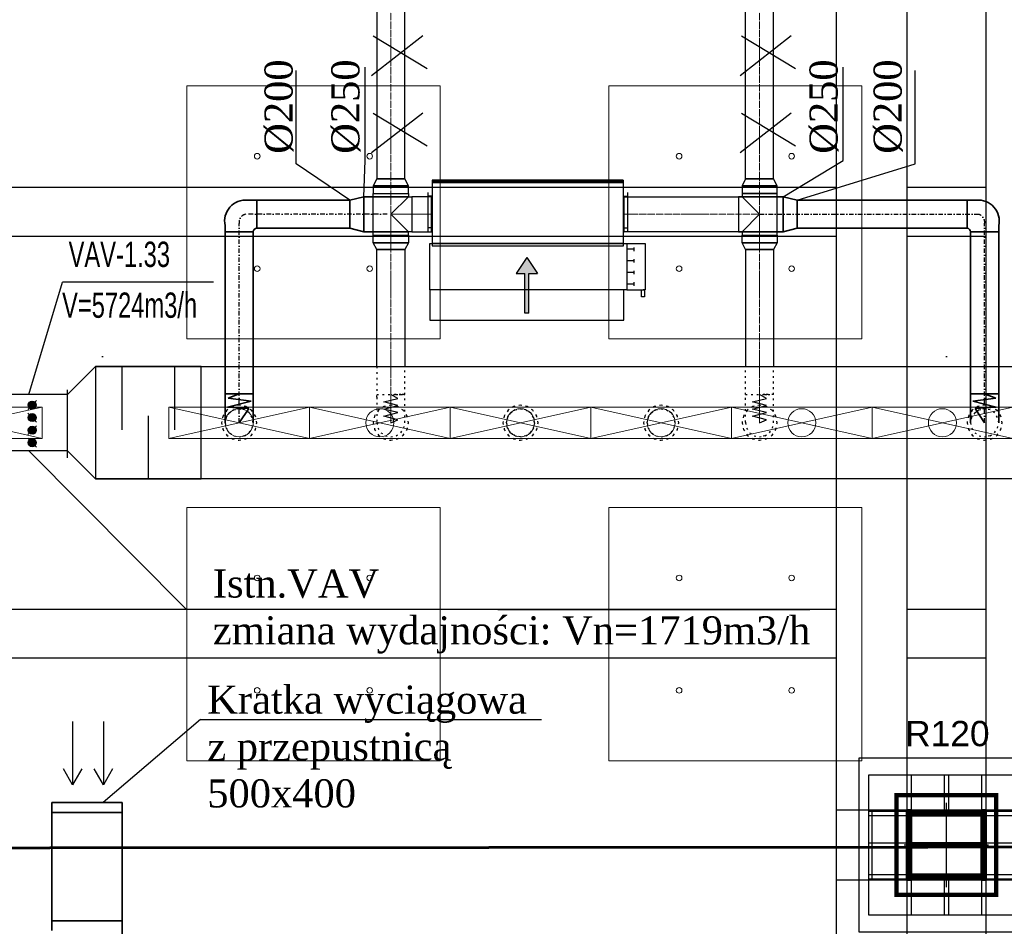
# Model space of a CAD drawing. Header units: centimetres. Extents: x -228435 to 46820, y -89367 to 152985.
# Tile 129 of 256: x -41129 to -34128, y 28422 to 34871. Entities that reach past the tile are written whole.
import ezdxf

# ---------------------------------------------------------------- set-up
doc = ezdxf.new("R2010")
doc.units = ezdxf.units.CM
doc.header["$LTSCALE"] = 50
for name, pattern in [('01-103-Went PP_poziom-0_5$0$DASHDOT', [25.4, 12.7, -6.35, 0, -6.35]), ('CADVENT_CENTERLINE', [9.9, 7.4, -1, 0.5, -1]), ('CADVENT_HIDDEN', [0.8, 0.25, -0.55]), ('Kondygnacja  -0_5$0$HIDDEN', [9.525, 6.35, -3.175]), ('Kondygnacja  -0_5$0$HIDDEN2', [4.7625, 3.175, -1.5875]), ('Osie rzutów$0$DASHDOT2', [12.7, 6.35, -3.175, 0, -3.175])]:
    doc.linetypes.add(name, pattern=pattern)
for name, color, linetype in [('01-103-Went PP_poziom-0_5$0$L_Nawiew', 250, 'Continuous'), ('bgde-nawiewEXP', 250, 'Continuous'), ('bgde-nawiewHIDDEN', 250, 'Continuous'), ('bgde-wywiewSOL', 5, 'Continuous'), ('bgde_redukcja', 250, 'Continuous'), ('bgde_tlumik', 250, 'Continuous'), ('bgde_VAV', 7, 'Continuous'), ('IS_zmiany 2024', 3, 'Continuous'), ('Kondygnacja  -0_5$0$ARCH_GK', 8, 'Continuous'), ('Kondygnacja  -0_5$0$ARCH_INFO_ODPORNOŚĆ OGNIOWA', 8, 'Continuous'), ('Kondygnacja  -0_5$0$ARCH_KONSTR_POWYŻEJ RZUTU', 8, 'Kondygnacja  -0_5$0$HIDDEN'), ('Kondygnacja  -0_5$0$ARCH_KONSTR_POWYŻEJ RZUTU_IST', 8, 'Kondygnacja  -0_5$0$HIDDEN2'), ('Kondygnacja  -0_5$0$ARCH_KONSTRUKCJA_NIEWIDOCZNA', 8, 'Continuous'), ('Kondygnacja  -0_5$0$ARCH_OKŁADZINA', 8, 'Continuous'), ('Kondygnacja  -0_5$0$ARCH_SŁUPY', 8, 'Continuous'), ('Osie rzutów$0$ARCH_INFO_OSIE_IST', 8, 'Osie rzutów$0$DASHDOT2'), ('Osie rzutów$0$ARCH_INFO_OSIE_OPISY_IST', 8, 'Continuous')]:
    doc.layers.add(name, color=color, linetype=linetype)
for name, color, linetype, lineweight in [('bgde-nawiewCEN', 7, 'Continuous', 13), ('bgde_nawiewnik', 11, 'Continuous', 5), ('SU Lampy kwadratowe  -05$0$ARCH_SUFITY_PODWIESZANE', 8, 'Continuous', 9)]:
    doc.layers.add(name, color=color, linetype=linetype, lineweight=lineweight)
doc.styles.add('Kondygnacja  -0_5$0$Arial', font='ARIAL.TTF')
pattern_1 = [(45, (-1133.3117, -3177.9858), (-0.6735192, 0.6735192), [])]

# ---------------------------------------------------------------- blocks, each defined once
blk = doc.blocks.new('Osie rzutów')
at = {"layer": 'Osie rzutów$0$ARCH_INFO_OSIE_IST', "ltscale": 10}
for p, q in [((8060, 12510), (8060, 4623.26)), ((8660, 12510), (8660, 4623.26)), ((8660, 7370), (8660, 7430)), ((4436.04, 7400), (15156.54, 7400)), ((8690, 7400), (8630, 7400))]:
    blk.add_line(p, q, dxfattribs=at)
blk = doc.blocks.new('SU Lampy kwadratowe  -05$0$moduł sufitu')
at = {"layer": 'SU Lampy kwadratowe  -05$0$ARCH_SUFITY_PODWIESZANE'}
for points in [[(60, -60), (240, -60), (240, -240), (60, -240)], [(360, -60), (540, -60), (540, -240), (360, -240)], [(60, -360), (240, -360), (240, -540), (60, -540)], [(360, -360), (540, -360), (540, -540), (360, -540)]]:
    blk.add_lwpolyline(points, close=True, dxfattribs=at)
for centre in [(110, -110), (190, -110), (410, -110), (490, -110), (110, -190), (190, -190), (410, -190), (490, -190), (110, -410), (190, -410), (410, -410), (490, -410), (110, -490), (190, -490), (410, -490), (490, -490)]:
    blk.add_circle(centre, 2, dxfattribs=at)
blk = doc.blocks.new('SU Lampy kwadratowe  -05')
at = {"layer": 'SU Lampy kwadratowe  -05$0$ARCH_SUFITY_PODWIESZANE'}
blk.add_blockref('SU Lampy kwadratowe  -05$0$moduł sufitu', (8060, 8000), dxfattribs=at)
blk = doc.blocks.new('Kondygnacja  -0_5$0$słup_kwadrat')
at = {"layer": 'Kondygnacja  -0_5$0$ARCH_SŁUPY', "lineweight": 40}
h = blk.add_hatch(dxfattribs=at)
h.set_pattern_fill('ANSI31', color=256, scale=0.3, style=0)
h.set_pattern_definition(pattern_1)
h.paths.add_polyline_path([(36, 34), (39, 34), (39, 84), (36, 84)])
h = blk.add_hatch(dxfattribs=at)
h.set_pattern_fill('ANSI31', color=256, scale=0.3, style=0)
h.set_pattern_definition(pattern_1)
h.paths.add_polyline_path([(89, 80), (89, 83), (39, 83), (39, 80)])
h = blk.add_hatch(dxfattribs=at)
h.set_pattern_fill('ANSI31', color=256, scale=0.3, style=0)
h.set_pattern_definition(pattern_1)
h.paths.add_polyline_path([(89, 34), (92, 34), (92, 84), (89, 84)])
h = blk.add_hatch(dxfattribs=at)
h.set_pattern_fill('ANSI31', color=256, scale=0.3, style=0)
h.set_pattern_definition(pattern_1)
h.paths.add_polyline_path([(89, 57.5), (89, 60.5), (39, 60.5), (39, 57.5)])
h = blk.add_hatch(dxfattribs=at)
h.set_pattern_fill('ANSI31', color=256, scale=0.3, style=0)
h.set_pattern_definition(pattern_1)
h.paths.add_polyline_path([(89, 35), (89, 38), (39, 38), (39, 35)])
at = {"layer": 'Kondygnacja  -0_5$0$ARCH_KONSTRUKCJA_NIEWIDOCZNA'}
blk.add_lwpolyline([(119, 109), (119, 9), (9, 9), (9, 109)], close=True, dxfattribs=at)
for points in [[(36, 109), (36, 84)], [(39, 109), (39, 84)], [(62.5, 109), (62.5, 83)], [(65.5, 109), (65.5, 83)], [(89, 109), (89, 84)], [(92, 109), (92, 84)], [(9, 83), (36, 83)], [(9, 80), (36, 80)], [(92, 83), (119, 83)], [(92, 80), (119, 80)], [(9, 60.5), (36, 60.5)], [(9, 57.5), (36, 57.5)], [(92, 60.5), (119, 60.5)], [(92, 57.5), (119, 57.5)], [(9, 38), (36, 38)], [(92, 38), (119, 38)], [(9, 35), (36, 35)], [(36, 34), (36, 9)], [(39, 34), (39, 9)], [(62.5, 35), (62.5, 9)], [(65.49, 35), (65.49, 9)], [(89, 34), (89, 9)], [(92, 35), (119, 35)], [(92, 34), (92, 9)]]:
    blk.add_lwpolyline(points, dxfattribs=at)
at = {"layer": 'Kondygnacja  -0_5$0$ARCH_OKŁADZINA'}
blk.add_lwpolyline([(2, 121), (126, 121), (126, -3), (2, -3)], close=True, dxfattribs=at)
at = {"layer": 'Kondygnacja  -0_5$0$ARCH_SŁUPY', "lineweight": 40}
for p, q in [((39, 60.5), (89, 60.5)), ((89, 57.5), (39, 57.5))]:
    blk.add_line(p, q, dxfattribs=at)
at = {"layer": 'Kondygnacja  -0_5$0$ARCH_SŁUPY', "lineweight": 50, "const_width": 3}
blk.add_lwpolyline([(28.5, 94.5), (99.5, 94.5), (99.5, 23.5), (28.5, 23.5)], close=True, dxfattribs=at)
at = {"layer": 'Kondygnacja  -0_5$0$ARCH_SŁUPY', "lineweight": 40}
for points in [[(36, 84), (39, 84), (39, 34), (36, 34)], [(89, 84), (92, 84), (92, 34), (89, 34)]]:
    blk.add_lwpolyline(points, close=True, dxfattribs=at)
for points in [[(89, 83), (39, 83)], [(39, 80), (89, 80)], [(89, 38), (39, 38)], [(39, 35), (89, 35)]]:
    blk.add_lwpolyline(points, dxfattribs=at)
blk = doc.blocks.new('Kondygnacja  -0_5$0$konstrukcja istniejąca -0.5')
at = {"layer": 'Kondygnacja  -0_5$0$ARCH_KONSTR_POWYŻEJ RZUTU_IST', "ltscale": 10}
for p, q in [((8632, 8575), (8632, 7425)), ((8632, 7375), (8632, 6225))]:
    blk.add_line(p, q, dxfattribs=at)
for points in [[(8582, 7425), (8582, 8575)], [(8688, 8575), (8688, 7425)], [(8738, 7375), (8582, 7375), (8582, 7425), (8738, 7425), (8738, 7375)], [(8582, 6225), (8582, 7375)], [(8688, 7375), (8688, 6225)]]:
    blk.add_lwpolyline(points, dxfattribs=at)
at = {"layer": 'Kondygnacja  -0_5$0$ARCH_KONSTR_POWYŻEJ RZUTU_IST', "ltscale": 10, "elevation": 0}
for points in [[(7538, 7867.89), (8582, 7867.89)], [(8632, 7867.89), (8688, 7867.89)], [(8582, 7832.89), (7538, 7832.89)], [(8688, 7832.89), (8632, 7832.89)], [(7538, 7567.89), (8582, 7567.89)], [(8632, 7567.89), (8688, 7567.89)], [(8582, 7532.89), (7538, 7532.89)], [(8688, 7532.89), (8632, 7532.89)], [(8607, 7425), (8607, 7375)]]:
    blk.add_lwpolyline(points, dxfattribs=at)
blk = doc.blocks.new('blok')
at = {"layer": 'bgde_VAV', "color": 3, "linetype": 'Continuous', "lineweight": -2}
for p, q in [((-54400.4, 33775), (-54434.2, 33775)), ((-53950.4, 33775), (-54400.4, 33775)), ((-53966.7, 33775), (-54000.4, 33775)), ((-54434.2, 33225), (-54400.4, 33225)), ((-54400.4, 33225), (-54000.4, 33225)), ((-54000.4, 33225), (-53966.7, 33225))]:
    blk.add_line(p, q, dxfattribs=at)
at = {"layer": 'bgde_VAV', "color": 3, "linetype": 'ByBlock', "lineweight": -2}
for p, q in [((-54400.4, 33775), (-54400.4, 33225)), ((-54000.4, 33775), (-54000.4, 33225))]:
    blk.add_line(p, q, dxfattribs=at)
at = {"layer": 'bgde_VAV', "color": 3, "linetype": 'Continuous', "lineweight": -3}
for p, q in [((-54294.7, 33492.5), (-54357.9, 33555.7)), ((-54326.3, 33524.1), (-54349.5, 33540.9)), ((-54326.3, 33524.1), (-54343.1, 33547.3)), ((-54326.3, 33524.1), (-54335.1, 33551.3)), ((-54326.3, 33524.1), (-54326.3, 33552.7)), ((-54326.3, 33524.1), (-54317.5, 33551.3)), ((-54326.3, 33524.1), (-54309.5, 33547.3)), ((-54326.3, 33524.1), (-54303.2, 33540.9)), ((-54205.3, 33555.7), (-54268.5, 33492.5)), ((-54236.9, 33524.1), (-54260, 33540.9)), ((-54236.9, 33524.1), (-54253.7, 33547.3)), ((-54236.9, 33524.1), (-54245.7, 33551.3)), ((-54236.9, 33524.1), (-54236.9, 33552.7)), ((-54236.9, 33524.1), (-54228.1, 33551.3)), ((-54236.9, 33524.1), (-54220.1, 33547.3)), ((-54236.9, 33524.1), (-54213.8, 33540.9)), ((-54115.9, 33492.5), (-54179.1, 33555.7)), ((-54147.5, 33524.1), (-54170.6, 33540.9)), ((-54147.5, 33524.1), (-54164.3, 33547.3)), ((-54147.5, 33524.1), (-54156.3, 33551.3)), ((-54147.5, 33524.1), (-54147.5, 33552.7)), ((-54147.5, 33524.1), (-54138.7, 33551.3)), ((-54147.5, 33524.1), (-54130.7, 33547.3)), ((-54147.5, 33524.1), (-54124.3, 33540.9)), ((-54026.5, 33555.7), (-54089.7, 33492.5)), ((-54058.1, 33524.1), (-54081.2, 33540.9)), ((-54058.1, 33524.1), (-54074.9, 33547.3)), ((-54058.1, 33524.1), (-54066.9, 33551.3)), ((-54058.1, 33524.1), (-54058.1, 33552.7)), ((-54058.1, 33524.1), (-54049.2, 33551.3)), ((-54058.1, 33524.1), (-54041.3, 33547.3)), ((-54058.1, 33524.1), (-54034.9, 33540.9)), ((-54326.3, 33524.1), (-54354.9, 33524.1)), ((-54326.3, 33524.1), (-54353.5, 33533)), ((-54326.3, 33524.1), (-54353.5, 33515.3)), ((-54326.3, 33524.1), (-54349.5, 33507.3)), ((-54326.3, 33524.1), (-54343.1, 33501)), ((-54326.3, 33524.1), (-54335.1, 33496.9)), ((-54326.3, 33524.1), (-54299.1, 33533)), ((-54326.3, 33524.1), (-54299.1, 33515.3)), ((-54326.3, 33524.1), (-54303.2, 33507.3)), ((-54326.3, 33524.1), (-54309.5, 33501)), ((-54326.3, 33524.1), (-54317.5, 33496.9)), ((-54326.3, 33524.1), (-54326.3, 33495.5)), ((-54326.3, 33524.1), (-54297.7, 33524.1)), ((-54236.9, 33524.1), (-54265.5, 33524.1)), ((-54236.9, 33524.1), (-54264.1, 33533)), ((-54236.9, 33524.1), (-54264.1, 33515.3)), ((-54236.9, 33524.1), (-54260, 33507.3)), ((-54236.9, 33524.1), (-54253.7, 33501)), ((-54236.9, 33524.1), (-54245.7, 33496.9)), ((-54236.9, 33524.1), (-54209.7, 33533)), ((-54236.9, 33524.1), (-54209.7, 33515.3)), ((-54236.9, 33524.1), (-54213.8, 33507.3)), ((-54236.9, 33524.1), (-54220.1, 33501)), ((-54236.9, 33524.1), (-54228.1, 33496.9)), ((-54236.9, 33524.1), (-54236.9, 33495.5)), ((-54236.9, 33524.1), (-54208.3, 33524.1)), ((-54147.5, 33524.1), (-54176.1, 33524.1)), ((-54147.5, 33524.1), (-54174.7, 33533)), ((-54147.5, 33524.1), (-54174.7, 33515.3)), ((-54147.5, 33524.1), (-54170.6, 33507.3)), ((-54147.5, 33524.1), (-54164.3, 33501)), ((-54147.5, 33524.1), (-54156.3, 33496.9)), ((-54147.5, 33524.1), (-54120.3, 33533)), ((-54147.5, 33524.1), (-54120.3, 33515.3)), ((-54147.5, 33524.1), (-54124.3, 33507.3)), ((-54147.5, 33524.1), (-54130.7, 33501)), ((-54147.5, 33524.1), (-54138.7, 33496.9)), ((-54147.5, 33524.1), (-54147.5, 33495.5)), ((-54147.5, 33524.1), (-54118.9, 33524.1)), ((-54058.1, 33524.1), (-54086.7, 33524.1)), ((-54058.1, 33524.1), (-54085.3, 33533)), ((-54058.1, 33524.1), (-54085.3, 33515.3)), ((-54058.1, 33524.1), (-54081.2, 33507.3)), ((-54058.1, 33524.1), (-54074.9, 33501)), ((-54058.1, 33524.1), (-54066.9, 33496.9)), ((-54058.1, 33524.1), (-54030.9, 33533)), ((-54058.1, 33524.1), (-54030.9, 33515.3)), ((-54058.1, 33524.1), (-54034.9, 33507.3)), ((-54058.1, 33524.1), (-54041.3, 33501)), ((-54058.1, 33524.1), (-54049.2, 33496.9)), ((-54058.1, 33524.1), (-54058.1, 33495.5)), ((-54058.1, 33524.1), (-54029.5, 33524.1))]:
    blk.add_line(p, q, dxfattribs=at)
for centre in [(-54326.3, 33524.1), (-54236.9, 33524.1), (-54147.5, 33524.1), (-54058.1, 33524.1)]:
    blk.add_ellipse(centre, major_axis=(0, 28.6), ratio=1, start_param=-1.570796, end_param=4.712389, dxfattribs=at)
blk = doc.blocks.new('A$C066D7839')
at = {"layer": 'bgde_nawiewnik'}
for p, q in [((-50, -11.15), (-50, 11.15)), ((-50, 11.15), (50, 11.15)), ((-50, -11.15), (50, 11.15)), ((50, -11.15), (-50, 11.15)), ((50, 11.15), (50, -11.15)), ((50, -11.15), (-50, -11.15))]:
    blk.add_line(p, q, dxfattribs=at)
blk.add_circle((0, 0), 10, dxfattribs=at)
blk = doc.blocks.new('A$C5B3E7367')
at = {"layer": '01-103-Went PP_poziom-0_5$0$L_Nawiew'}
h = blk.add_hatch(color=256, dxfattribs=at)
h.paths.add_polyline_path([(215, 704), (215, 674), (331.7, 674), (331.7, 612.1), (445.9, 689), (331.7, 765.9), (331.7, 704)])
h.paths.add_polyline_path([(48.3, 704), (48.3, 674), (215, 674), (215, 704)])
for p, q in [((215, 1525), (165, 1525)), ((165, 1525), (165, 1505)), ((165, 1505), (215, 1505)), ((215, 1400), (215, 1530)), ((545, 1530), (215, 1530)), ((215, 1530), (215, 1515)), ((545, 1400), (545, 1530)), ((243.8, 1452), (268.8, 1452)), ((256.2, 1452), (256.2, 1400)), ((326.2, 1452), (351.2, 1452)), ((338.8, 1452), (338.8, 1400)), ((408.8, 1452), (433.8, 1452)), ((421.2, 1452), (421.2, 1400)), ((491.2, 1452), (516.2, 1452)), ((503.8, 1452), (503.8, 1400)), ((0, 1378), (215, 1378)), ((0, 0), (0, 1378)), ((545, 1400), (215, 1400)), ((215, 1400), (215, 1378)), ((215, 1378), (215, 0)), ((545, 0), (545, 1400)), ((48.3, 704), (331.7, 704)), ((48.3, 704), (48.3, 674)), ((445.9, 689), (331.7, 765.9)), ((331.7, 704), (331.7, 765.9)), ((48.3, 674), (331.7, 674)), ((445.9, 689), (331.7, 612.1)), ((331.7, 612.1), (331.7, 674)), ((215, 0), (0, 0)), ((215, 0), (545, 0))]:
    blk.add_line(p, q, dxfattribs=at)
blk = doc.blocks.new('A$C53CA46B8')
at = {"layer": 'bgde-wywiewSOL'}
for p, q in [((112.9, 511.1), (-162.1, 511.1)), ((-137.1, 481.1), (-137.1, 511.1)), ((87.9, 481.1), (87.9, 511.1)), ((200.4, 481.1), (-249.6, 481.1)), ((-249.6, 481.1), (-249.6, -878.9)), ((200.4, 481.1), (200.4, -878.9)), ((200.4, -878.9), (-249.6, -878.9)), ((112.9, -908.9), (-162.1, -908.9)), ((-137.1, -878.9), (-137.1, -908.9)), ((87.9, -878.9), (87.9, -908.9))]:
    blk.add_line(p, q, dxfattribs=at)
at = {"layer": '01-103-Went PP_poziom-0_5$0$L_Nawiew'}
blk.add_blockref('A$C5B3E7367', (-794.6, -893.9), dxfattribs=at)
blk = doc.blocks.new('t34')
at = {"layer": 'bgde_tlumik'}
for p, q in [((-40401.3, 25953.2), (-40401.3, 26403.2)), ((-40026.3, 25953.2), (-40026.3, 26403.2)), ((-40213.8, 25603.2), (-40213.8, 26053.2))]:
    blk.add_line(p, q, dxfattribs=at)
blk.add_lwpolyline([(-40588.8, 25603.2), (-39838.8, 25603.2), (-39838.8, 26403.2), (-40588.8, 26403.2)], close=True, dxfattribs=at)

msp = doc.modelspace()

# ---------------------------------------------------------------- linework, layer by layer
at = {"layer": 'bgde-nawiewCEN', "linetype": 'CADVENT_CENTERLINE', "ltscale": 0.06}
for p, q in [((-38489.979, 33738.069), (-38489.979, 37803.868)), ((-35867.838, 33738.069), (-35867.838, 37803.868)), ((-38489.979, 33635.069), (-38489.979, 33738.069)), ((-35867.838, 33635.069), (-35867.838, 33738.069)), ((-38489.979, 33635.069), (-38489.979, 33487.069)), ((-35867.838, 33635.069), (-35867.838, 33487.069)), ((-38489.979, 33487.069), (-38489.979, 33339.069)), ((-38339.979, 33487.069), (-38489.979, 33487.069)), ((-38339.979, 33487.069), (-38199.979, 33487.069)), ((-38195.979, 33487.069), (-38199.979, 33487.069)), ((-36835.979, 33487.069), (-36831.979, 33487.069)), ((-36017.838, 33487.069), (-36831.979, 33487.069)), ((-36017.838, 33487.069), (-35867.838, 33487.069)), ((-35867.838, 33487.069), (-35867.838, 33339.069)), ((-38489.979, 33339.069), (-38489.979, 33236.069)), ((-35867.838, 33339.069), (-35867.838, 33236.069)), ((-38489.979, 33236.069), (-38489.979, 32203.959)), ((-35867.838, 33236.069), (-35867.838, 32203.959)), ((-38489.979, 32203.959), (-38489.979, 32185.263)), ((-38489.979, 32185.263), (-38489.979, 32134.152)), ((-38489.979, 32134.152), (-38489.979, 32106.359)), ((-35867.838, 32203.959), (-35867.838, 32185.263)), ((-35867.838, 32185.263), (-35867.838, 32134.152)), ((-35867.838, 32134.152), (-35867.838, 32106.359)), ((-38489.979, 32106.359), (-38489.979, 32082.833)), ((-38489.979, 32082.833), (-38489.979, 32063.218)), ((-35867.838, 32106.359), (-35867.838, 32082.833)), ((-35867.838, 32082.833), (-35867.838, 32063.218)), ((-38489.979, 32063.218), (-38489.979, 32047.159)), ((-38489.979, 32047.159), (-38489.979, 32034.3)), ((-38489.979, 32034.3), (-38489.979, 32024.285)), ((-38489.979, 32024.285), (-38489.979, 32016.759)), ((-38489.979, 32016.759), (-38489.979, 32011.366)), ((-38489.979, 32011.366), (-38489.979, 32007.752)), ((-38489.979, 32007.752), (-38489.979, 32005.559)), ((-38489.979, 32005.559), (-38489.979, 32004.433)), ((-38489.979, 32004.433), (-38489.979, 32003.959)), ((-35867.838, 32063.218), (-35867.838, 32047.159)), ((-35867.838, 32047.159), (-35867.838, 32034.3)), ((-35867.838, 32034.3), (-35867.838, 32024.285)), ((-35867.838, 32024.285), (-35867.838, 32016.759)), ((-35867.838, 32016.759), (-35867.838, 32011.366)), ((-35867.838, 32011.366), (-35867.838, 32007.752)), ((-35867.838, 32007.752), (-35867.838, 32005.559)), ((-35867.838, 32005.559), (-35867.838, 32004.433)), ((-35867.838, 32004.433), (-35867.838, 32003.959))]:
    msp.add_line(p, q, dxfattribs=at)
at = {"layer": 'bgde-nawiewEXP', "linetype": 'Continuous'}
for points in [[(-38589.979, 37603.941), (-38589.979, 33738.07), (-38389.979, 33738.07), (-38389.979, 37603.941)], [(-35967.838, 33738.07), (-35767.838, 33738.07), (-35767.838, 37603.941)], [(-35967.838, 33738.07), (-35967.838, 37603.941)], [(-38614.979, 33339.069), (-38614.979, 33635.069), (-38364.979, 33635.069), (-38364.979, 33612.069)], [(-38614.979, 33339.069), (-38364.979, 33339.069), (-38364.979, 33362.069), (-38489.979, 33487.069), (-38364.979, 33612.069), (-38339.979, 33612.069), (-38339.979, 33362.069), (-38364.979, 33362.069)], [(-38199.979, 33362.069), (-38199.979, 33612.069), (-38195.979, 33612.069)], [(-36835.979, 33362.069), (-36831.979, 33362.069), (-36831.979, 33612.069), (-36835.979, 33612.069)], [(-35992.838, 33362.069), (-35867.838, 33487.069), (-35992.838, 33612.069)], [(-38199.979, 33362.069), (-38195.979, 33362.069)], [(-38589.979, 32403.941), (-38589.979, 33236.069), (-38389.979, 33236.069), (-38389.979, 32403.941)], [(-35967.838, 33236.069), (-35967.838, 32403.941)], [(-35967.838, 33236.069), (-35767.838, 33236.069), (-35767.838, 32403.941)], [(-40588.801, 32403.941), (630.964, 32403.941), (630.964, 31603.941), (-40588.801, 31603.941)]]:
    msp.add_lwpolyline(points, dxfattribs=at)
for points in [[(-38614.979, 33635.07), (-38364.979, 33635.07), (-38364.979, 33689.912), (-38389.979, 33738.069), (-38589.979, 33738.069), (-38614.979, 33689.912), (-38614.979, 33689.912), (-38605.464, 33689.912), (-38605.464, 33689.912), (-38614.979, 33689.912), (-38614.979, 33689.912)], [(-38605.464, 33689.912), (-38578.368, 33689.912), (-38578.368, 33689.912)], [(-38578.368, 33689.912), (-38537.815, 33689.912), (-38537.815, 33689.912)], [(-38537.815, 33689.912), (-38489.979, 33689.912), (-38489.979, 33689.912)], [(-38489.979, 33689.912), (-38442.144, 33689.912), (-38442.144, 33689.912)], [(-38442.144, 33689.912), (-38401.591, 33689.912), (-38401.591, 33689.912)], [(-38401.591, 33689.912), (-38374.494, 33689.912), (-38374.494, 33689.912)], [(-38374.494, 33689.912), (-38364.979, 33689.912), (-38364.979, 33689.912)], [(-38195.979, 33712.069), (-36835.979, 33712.069), (-36835.979, 33722.069), (-38195.979, 33722.069)], [(-38195.979, 33262.069), (-36835.979, 33262.069), (-36835.979, 33712.069), (-38195.979, 33712.069)], [(-35992.838, 33635.07), (-35742.838, 33635.07), (-35742.838, 33689.912), (-35767.838, 33738.069), (-35967.838, 33738.069), (-35992.838, 33689.912), (-35992.838, 33689.912), (-35983.323, 33689.912), (-35983.323, 33689.912), (-35992.838, 33689.912), (-35992.838, 33689.912)], [(-35983.323, 33689.912), (-35956.226, 33689.912), (-35956.226, 33689.912)], [(-35956.226, 33689.912), (-35915.674, 33689.912), (-35915.674, 33689.912)], [(-35915.674, 33689.912), (-35867.838, 33689.912), (-35867.838, 33689.912)], [(-35867.838, 33689.912), (-35820.003, 33689.912), (-35820.003, 33689.912)], [(-35820.003, 33689.912), (-35779.45, 33689.912), (-35779.45, 33689.912)], [(-35779.45, 33689.912), (-35752.353, 33689.912), (-35752.353, 33689.912)], [(-35752.353, 33689.912), (-35742.838, 33689.912), (-35742.838, 33689.912)], [(-38339.979, 33362.069), (-38199.979, 33362.069), (-38199.979, 33612.069), (-38339.979, 33612.069), (-38339.979, 33371.585)], [(-36831.979, 33362.069), (-36831.979, 33612.069), (-36017.838, 33612.069), (-36017.838, 33362.069)], [(-36017.838, 33362.069), (-35992.838, 33362.069), (-35992.838, 33339.069), (-35742.838, 33339.069), (-35742.838, 33635.069), (-35992.838, 33635.069), (-35992.838, 33612.069), (-36017.838, 33612.069), (-36017.838, 33371.585)], [(-38614.979, 33284.227), (-38614.979, 33339.069), (-38364.979, 33339.069), (-38364.979, 33284.226), (-38389.979, 33236.069), (-38589.979, 33236.069)], [(-35992.838, 33284.227), (-35992.838, 33339.069), (-35742.838, 33339.069), (-35742.838, 33284.226), (-35767.838, 33236.069), (-35967.838, 33236.069)], [(-38614.979, 33284.227), (-38605.464, 33284.227), (-38605.464, 33284.226)], [(-38605.464, 33284.227), (-38578.368, 33284.227), (-38578.368, 33284.226)], [(-38578.368, 33284.227), (-38537.815, 33284.227), (-38537.815, 33284.226)], [(-38537.815, 33284.227), (-38489.979, 33284.227), (-38489.979, 33284.226)], [(-38489.979, 33284.227), (-38442.144, 33284.227), (-38442.144, 33284.226)], [(-38442.144, 33284.227), (-38401.591, 33284.227), (-38401.591, 33284.226)], [(-38401.591, 33284.227), (-38374.494, 33284.227), (-38374.494, 33284.226)], [(-38374.494, 33284.227), (-38364.979, 33284.227), (-38364.979, 33284.226)], [(-35992.838, 33284.227), (-35983.323, 33284.227), (-35983.323, 33284.226)], [(-35983.323, 33284.227), (-35956.226, 33284.227), (-35956.226, 33284.226)], [(-35956.226, 33284.227), (-35915.674, 33284.227), (-35915.674, 33284.226)], [(-35915.674, 33284.227), (-35867.838, 33284.227), (-35867.838, 33284.226)], [(-35867.838, 33284.227), (-35820.003, 33284.227), (-35820.003, 33284.226)], [(-35820.003, 33284.227), (-35779.45, 33284.227), (-35779.45, 33284.226)], [(-35779.45, 33284.227), (-35752.353, 33284.227), (-35752.353, 33284.226)], [(-35752.353, 33284.227), (-35742.838, 33284.227), (-35742.838, 33284.226)], [(-40588.801, 31603.941), (-40788.801, 31803.941), (-40788.801, 32203.941), (-40588.801, 32403.941)]]:
    msp.add_lwpolyline(points, close=True, dxfattribs=at)
at = {"layer": 'bgde-nawiewHIDDEN', "linetype": 'CADVENT_HIDDEN'}
for points in [[(-38195.979, 33362.069), (-38195.979, 33612.069)], [(-36835.979, 33362.069), (-36835.979, 33612.069)], [(-38589.979, 32403.941), (-38589.979, 32203.959), (-38389.979, 32203.959), (-38389.979, 32403.941)], [(-35967.838, 32203.959), (-35767.838, 32203.959), (-35767.838, 32403.941)], [(-35967.838, 32203.959), (-35967.838, 32403.941)], [(-38589.979, 32185.263), (-38589.979, 32203.959), (-38451.711, 32203.959)], [(-38589.979, 32185.263), (-38589.979, 32003.959), (-38582.367, 31965.691), (-38560.69, 31933.248), (-38528.248, 31911.571), (-38489.979, 31903.959), (-38451.711, 31911.571), (-38419.269, 31933.248), (-38397.591, 31965.691), (-38389.979, 32003.959), (-38389.979, 32203.959), (-38397.591, 32203.959)], [(-38451.711, 32203.959), (-38489.979, 32203.959)], [(-38451.711, 32203.959), (-38419.269, 32203.959)], [(-38419.269, 32203.959), (-38451.711, 32203.959)], [(-38419.269, 32203.959), (-38397.591, 32203.959)], [(-38397.591, 32203.959), (-38419.269, 32203.959)], [(-38397.591, 32203.959), (-38389.979, 32203.959)], [(-35967.838, 32007.752), (-35967.838, 32203.959), (-35829.57, 32203.959)], [(-35829.57, 32203.959), (-35867.838, 32203.959)], [(-35829.57, 31911.571), (-35797.127, 31933.248), (-35775.45, 31965.691), (-35767.838, 32003.959), (-35767.838, 32203.959), (-35829.57, 32203.959)], [(-35829.57, 32203.959), (-35797.127, 32203.959)], [(-39667.838, 32003.959), (-39660.226, 32042.227), (-39638.549, 32074.67), (-39606.106, 32096.347), (-39567.838, 32103.959), (-39529.57, 32096.347)], [(-39529.57, 31911.571), (-39497.127, 31933.248), (-39475.45, 31965.691), (-39467.838, 32003.959), (-39475.45, 32042.227), (-39497.127, 32074.67), (-39529.57, 32096.347), (-39567.838, 32103.959)], [(-36667.838, 32003.959), (-36660.226, 32042.227), (-36638.549, 32074.67), (-36606.106, 32096.347), (-36567.838, 32103.959)], [(-36567.838, 32103.959), (-36606.106, 32096.347)], [(-36567.838, 32103.959), (-36529.57, 32096.347), (-36497.127, 32074.67), (-36475.45, 32042.227)], [(-36529.57, 31911.571), (-36497.127, 31933.248), (-36475.45, 31965.691), (-36467.838, 32003.959), (-36475.45, 32042.227), (-36497.127, 32074.67)], [(-34367.838, 32003.959), (-34360.226, 32042.227), (-34338.549, 32074.67), (-34306.106, 32096.347), (-34267.838, 32103.959), (-34229.57, 32096.347)], [(-34229.57, 31911.571), (-34197.127, 31933.248), (-34175.45, 31965.691), (-34167.838, 32003.959), (-34175.45, 32042.227), (-34197.127, 32074.67), (-34229.57, 32096.347), (-34267.838, 32103.959)], [(-39667.838, 32003.959), (-39660.226, 31965.691), (-39638.549, 31933.248), (-39606.106, 31911.571), (-39567.838, 31903.959), (-39529.57, 31911.571)], [(-36667.838, 32003.959), (-36660.226, 31965.691), (-36638.549, 31933.248), (-36606.106, 31911.571), (-36567.838, 31903.959), (-36529.57, 31911.571)], [(-35967.838, 32007.752), (-35967.838, 32003.959), (-35960.226, 31965.691), (-35938.549, 31933.248), (-35906.106, 31911.571), (-35867.838, 31903.959), (-35829.57, 31911.571)], [(-34367.838, 32003.959), (-34360.226, 31965.691), (-34338.549, 31933.248), (-34306.106, 31911.571), (-34267.838, 31903.959), (-34229.57, 31911.571)], [(-39529.57, 31911.571), (-39567.838, 31903.959)], [(-36529.57, 31911.571), (-36567.838, 31903.959)], [(-35829.57, 31911.571), (-35867.838, 31903.959)], [(-34229.57, 31911.571), (-34267.838, 31903.959)]]:
    msp.add_lwpolyline(points, dxfattribs=at)
at = {"layer": 'bgde-nawiewHIDDEN'}
for points in [[(-38489.979, 32003.959), (-38439.979, 32025.257), (-38539.979, 32050.618), (-38439.979, 32075.839), (-38539.979, 32101.124), (-38439.979, 32126.659), (-38539.979, 32152.018), (-38439.979, 32177.477), (-38489.979, 32203.959)], [(-35867.838, 32003.959), (-35817.838, 32025.257), (-35917.838, 32050.618), (-35817.838, 32075.839), (-35917.838, 32101.124), (-35817.838, 32126.659), (-35917.838, 32152.018), (-35817.838, 32177.477), (-35867.838, 32203.959)], [(-39567.838, 32003.959), (-39567.838, 32003.959)], [(-37567.838, 32003.959), (-37567.838, 32003.959)], [(-36567.838, 32003.959), (-36567.838, 32003.959)], [(-34267.838, 32003.959), (-34267.838, 32003.959)]]:
    msp.add_lwpolyline(points, dxfattribs=at)
at = {"layer": 'bgde-nawiewHIDDEN', "linetype": 'CADVENT_HIDDEN'}
for points in [[(-39692.838, 32003.959), (-39683.323, 31956.123), (-39656.226, 31915.571), (-39615.674, 31888.474), (-39567.838, 31878.959), (-39520.003, 31888.474), (-39479.45, 31915.571), (-39452.353, 31956.123), (-39442.838, 32003.959), (-39452.353, 32051.794), (-39479.45, 32092.347), (-39520.003, 32119.444), (-39567.838, 32128.959), (-39615.674, 32119.444), (-39656.226, 32092.347), (-39683.323, 32051.794)], [(-39692.838, 32003.959), (-39683.323, 31956.123), (-39656.226, 31915.571), (-39615.674, 31888.474), (-39567.838, 31878.959), (-39520.003, 31888.474), (-39479.45, 31915.571), (-39452.353, 31956.123), (-39442.838, 32003.959), (-39452.353, 32051.794), (-39479.45, 32092.347), (-39520.003, 32119.444), (-39567.838, 32128.959), (-39615.674, 32119.444), (-39656.226, 32092.347), (-39683.323, 32051.794)], [(-39667.838, 32003.959), (-39660.226, 31965.691), (-39638.549, 31933.248), (-39606.106, 31911.571), (-39567.838, 31903.959), (-39529.57, 31911.571), (-39497.127, 31933.248), (-39475.45, 31965.691), (-39467.838, 32003.959), (-39475.45, 32042.227), (-39497.127, 32074.67), (-39529.57, 32096.347), (-39567.838, 32103.959), (-39606.106, 32096.347), (-39638.549, 32074.67), (-39660.226, 32042.227)], [(-38614.979, 32003.959), (-38605.464, 31956.123), (-38578.368, 31915.571), (-38537.815, 31888.474), (-38489.979, 31878.959), (-38442.144, 31888.474), (-38401.591, 31915.571), (-38374.494, 31956.123), (-38364.979, 32003.959), (-38374.494, 32051.794), (-38401.591, 32092.347), (-38442.144, 32119.444), (-38489.979, 32128.959), (-38537.815, 32119.444), (-38578.368, 32092.347), (-38605.464, 32051.794)], [(-38614.979, 32003.959), (-38605.464, 31956.123), (-38578.368, 31915.571), (-38537.815, 31888.474), (-38489.979, 31878.959), (-38442.144, 31888.474), (-38401.591, 31915.571), (-38374.494, 31956.123), (-38364.979, 32003.959), (-38374.494, 32051.794), (-38401.591, 32092.347), (-38442.144, 32119.444), (-38489.979, 32128.959), (-38537.815, 32119.444), (-38578.368, 32092.347), (-38605.464, 32051.794)], [(-37692.838, 32003.959), (-37683.323, 31956.123), (-37656.226, 31915.571), (-37615.674, 31888.474), (-37567.838, 31878.959), (-37520.003, 31888.474), (-37479.45, 31915.571), (-37452.353, 31956.123), (-37442.838, 32003.959), (-37452.353, 32051.794), (-37479.45, 32092.347), (-37520.003, 32119.444), (-37567.838, 32128.959), (-37615.674, 32119.444), (-37656.226, 32092.347), (-37683.323, 32051.794)], [(-37692.838, 32003.959), (-37683.323, 31956.123), (-37656.226, 31915.571), (-37615.674, 31888.474), (-37567.838, 31878.959), (-37520.003, 31888.474), (-37479.45, 31915.571), (-37452.353, 31956.123), (-37442.838, 32003.959), (-37452.353, 32051.794), (-37479.45, 32092.347), (-37520.003, 32119.444), (-37567.838, 32128.959), (-37615.674, 32119.444), (-37656.226, 32092.347), (-37683.323, 32051.794)], [(-37667.838, 32003.959), (-37660.226, 32042.227), (-37638.549, 32074.67), (-37606.106, 32096.347), (-37567.838, 32103.959), (-37529.57, 32096.347), (-37497.127, 32074.67), (-37475.45, 32042.227), (-37467.838, 32003.959), (-37475.45, 31965.691), (-37497.127, 31933.248), (-37529.57, 31911.571), (-37567.838, 31903.959), (-37606.106, 31911.571), (-37638.549, 31933.248), (-37660.226, 31965.691)], [(-37667.838, 32003.959), (-37660.226, 31965.691), (-37638.549, 31933.248), (-37606.106, 31911.571), (-37567.838, 31903.959), (-37529.57, 31911.571), (-37497.127, 31933.248), (-37475.45, 31965.691), (-37467.838, 32003.959), (-37475.45, 32042.227), (-37497.127, 32074.67), (-37529.57, 32096.347), (-37567.838, 32103.959), (-37606.106, 32096.347), (-37638.549, 32074.67), (-37660.226, 32042.227)], [(-36692.838, 32003.959), (-36683.323, 31956.123), (-36656.226, 31915.571), (-36615.674, 31888.474), (-36567.838, 31878.959), (-36520.003, 31888.474), (-36479.45, 31915.571), (-36452.353, 31956.123), (-36442.838, 32003.959), (-36452.353, 32051.794), (-36479.45, 32092.347), (-36520.003, 32119.444), (-36567.838, 32128.959), (-36615.674, 32119.444), (-36656.226, 32092.347), (-36683.323, 32051.794)], [(-36692.838, 32003.959), (-36683.323, 31956.123), (-36656.226, 31915.571), (-36615.674, 31888.474), (-36567.838, 31878.959), (-36520.003, 31888.474), (-36479.45, 31915.571), (-36452.353, 31956.123), (-36442.838, 32003.959), (-36452.353, 32051.794), (-36479.45, 32092.347), (-36520.003, 32119.444), (-36567.838, 32128.959), (-36615.674, 32119.444), (-36656.226, 32092.347), (-36683.323, 32051.794)], [(-36667.838, 32003.959), (-36660.226, 31965.691), (-36638.549, 31933.248), (-36606.106, 31911.571), (-36567.838, 31903.959), (-36529.57, 31911.571), (-36497.127, 31933.248), (-36475.45, 31965.691), (-36467.838, 32003.959), (-36475.45, 32042.227), (-36497.127, 32074.67), (-36529.57, 32096.347), (-36567.838, 32103.959), (-36606.106, 32096.347), (-36638.549, 32074.67), (-36660.226, 32042.227)], [(-35992.838, 32003.959), (-35983.323, 31956.123), (-35956.226, 31915.571), (-35915.674, 31888.474), (-35867.838, 31878.959), (-35820.003, 31888.474), (-35779.45, 31915.571), (-35752.353, 31956.123), (-35742.838, 32003.959), (-35752.353, 32051.794), (-35779.45, 32092.347), (-35820.003, 32119.444), (-35867.838, 32128.959), (-35915.674, 32119.444), (-35956.226, 32092.347), (-35983.323, 32051.794)], [(-35992.838, 32003.959), (-35983.323, 31956.123), (-35956.226, 31915.571), (-35915.674, 31888.474), (-35867.838, 31878.959), (-35820.003, 31888.474), (-35779.45, 31915.571), (-35752.353, 31956.123), (-35742.838, 32003.959), (-35752.353, 32051.794), (-35779.45, 32092.347), (-35820.003, 32119.444), (-35867.838, 32128.959), (-35915.674, 32119.444), (-35956.226, 32092.347), (-35983.323, 32051.794)], [(-34392.838, 32003.959), (-34383.323, 31956.123), (-34356.226, 31915.571), (-34315.674, 31888.474), (-34267.838, 31878.959), (-34220.003, 31888.474), (-34179.45, 31915.571), (-34152.353, 31956.123), (-34142.838, 32003.959), (-34152.353, 32051.794), (-34179.45, 32092.347), (-34220.003, 32119.444), (-34267.838, 32128.959), (-34315.674, 32119.444), (-34356.226, 32092.347), (-34383.323, 32051.794)], [(-34392.838, 32003.959), (-34383.323, 31956.123), (-34356.226, 31915.571), (-34315.674, 31888.474), (-34267.838, 31878.959), (-34220.003, 31888.474), (-34179.45, 31915.571), (-34152.353, 31956.123), (-34142.838, 32003.959), (-34152.353, 32051.794), (-34179.45, 32092.347), (-34220.003, 32119.444), (-34267.838, 32128.959), (-34315.674, 32119.444), (-34356.226, 32092.347), (-34383.323, 32051.794)], [(-34367.838, 32003.959), (-34360.226, 31965.691), (-34338.549, 31933.248), (-34306.106, 31911.571), (-34267.838, 31903.959), (-34229.57, 31911.571), (-34197.127, 31933.248), (-34175.45, 31965.691), (-34167.838, 32003.959), (-34175.45, 32042.227), (-34197.127, 32074.67), (-34229.57, 32096.347), (-34267.838, 32103.959), (-34306.106, 32096.347), (-34338.549, 32074.67), (-34360.226, 32042.227)]]:
    msp.add_lwpolyline(points, close=True, dxfattribs=at)
at = {"layer": 'bgde_VAV'}
for p in [(-41063.801, 32203.942), (-39750.821, 33003.905, 21.417)]:
    msp.add_line(p, (-40824.002, 33003.905, 21.417), dxfattribs=at)
at = {"layer": 'IS_zmiany 2024', "color": 1}
for p, q in [((-38626.498, 34475.27, 245), (-38263.468, 34757.776, 245)), ((-38616.498, 34755.27, 245), (-38231.103, 34522.955, 245)), ((-36007.173, 34475.27, 245), (-35644.143, 34757.776, 245)), ((-35997.173, 34755.27, 245), (-35611.778, 34522.955, 245)), ((-38626.498, 33925.283, 245), (-38263.468, 34207.788, 245)), ((-38616.498, 34205.283, 245), (-38231.103, 33972.967, 245)), ((-36007.173, 33925.283, 245), (-35644.143, 34207.788, 245)), ((-35997.173, 34205.283, 245), (-35611.778, 33972.967, 245))]:
    msp.add_line(p, q, dxfattribs=at)
at = {"layer": 'IS_zmiany 2024', "color": 2}
for p, q in [((-38672.68, 33869.679), (-38672.68, 34534.274)), ((-35272.681, 33869.679), (-35272.681, 34534.274)), ((-39162.598, 33844.679), (-39162.598, 34509.274)), ((-34762.681, 33844.679), (-34762.681, 34509.274)), ((-38781.607, 33587.069), (-39162.598, 33844.679)), ((-38681.607, 33612.069), (-38672.68, 33869.679)), ((-35701.21, 33612.069), (-35272.681, 33869.679)), ((-35601.21, 33587.069), (-34762.681, 33844.679)), ((-41063.801, 31803.941), (-39940, 30673.551)), ((-39945.364, 30678.947, 0), (-35514.209, 30673.551)), ((-39842.601, 29893.896), (-40535.392, 29301.972)), ((-39842.601, 29893.896), (-37418.006, 29893.896))]:
    msp.add_line(p, q, dxfattribs=at)
at = {"layer": 'IS_zmiany 2024', "color": 1, "lineweight": 35}
for p, q in [((-38781.607, 33587.069), (-38681.607, 33612.069)), ((-38364.979, 33612.069), (-38681.607, 33612.069)), ((-38681.607, 33362.069), (-38681.607, 33612.069)), ((-36017.838, 33612.069), (-35701.21, 33612.069)), ((-35701.21, 33362.069), (-35701.21, 33612.069)), ((-35601.21, 33587.069), (-35701.21, 33612.069)), ((-38781.607, 33587.069), (-39507.838, 33587.069)), ((-39442.838, 33387.069), (-39442.838, 33587.069)), ((-38781.607, 33387.069), (-38781.607, 33587.069)), ((-35601.21, 33387.069), (-35601.21, 33587.069)), ((-35601.21, 33587.069), (-34327.838, 33587.069)), ((-34392.838, 33387.069), (-34392.838, 33587.069)), ((-39667.838, 32003.959), (-39667.838, 33407.069)), ((-34167.838, 32003.959), (-34167.838, 33407.069)), ((-39467.838, 33362.069), (-39667.838, 33362.069)), ((-39467.838, 32003.959), (-39467.838, 33362.069)), ((-38781.607, 33387.069), (-39442.838, 33387.069)), ((-38681.607, 33362.069), (-38781.607, 33387.069)), ((-38364.979, 33362.069), (-38681.607, 33362.069)), ((-36017.838, 33362.069), (-35701.21, 33362.069)), ((-35701.21, 33362.069), (-35601.21, 33387.069)), ((-35601.21, 33387.069), (-34392.838, 33387.069)), ((-34367.838, 32003.959), (-34367.838, 33362.069)), ((-34367.838, 33362.069), (-34167.838, 33362.069)), ((-39467.838, 32210), (-39667.838, 32210)), ((-39567.838, 32210), (-39646.866, 32178.702)), ((-34367.838, 32210), (-34167.838, 32210)), ((-34267.838, 32210), (-34188.81, 32178.702)), ((-39483.191, 32157.836), (-39650.266, 32115.459, 987.119)), ((-39646.866, 32178.702), (-39483.191, 32157.836)), ((-34188.81, 32178.702), (-34352.486, 32157.836)), ((-34352.486, 32157.836), (-34185.41, 32115.459, 987.119)), ((-39650.266, 32115.459, 987.119), (-39499.726, 32105.896)), ((-39499.726, 32105.896), (-39567.838, 32003.959)), ((-34185.41, 32115.459, 987.119), (-34335.95, 32105.896)), ((-34335.95, 32105.896), (-34267.838, 32003.959))]:
    msp.add_line(p, q, dxfattribs=at)
at = {"layer": 'IS_zmiany 2024', "color": 250, "linetype": '01-103-Went PP_poziom-0_5$0$DASHDOT', "ltscale": 0.05}
for p, q in [((-38514.979, 33487.069), (-39523.501, 33487.069)), ((-35867.838, 33487.069), (-34312.175, 33487.069)), ((-39567.836, 32003.959, 987.119), (-39567.836, 33422.064, 987.119)), ((-34267.838, 32003.959), (-34267.838, 33422.064))]:
    msp.add_line(p, q, dxfattribs=at)
at = {"layer": 'IS_zmiany 2024', "color": 5}
for p, q in [((-40752.939, 29878.847), (-40752.939, 29428.847)), ((-40533.746, 29878.847), (-40533.746, 29428.847)), ((-40752.939, 29428.847), (-40817.876, 29540.852, 1393)), ((-40688.002, 29540.852, 1393), (-40752.939, 29428.847)), ((-40533.746, 29428.847), (-40598.683, 29540.852, 1393)), ((-40468.809, 29540.852, 1393), (-40533.746, 29428.847))]:
    msp.add_line(p, q, dxfattribs=at)
at = {"layer": 'IS_zmiany 2024', "color": 5, "lineweight": 35}
for p, q in [((-40900, 28391.198), (-40900, 29301.972)), ((-40900, 29301.972), (-40400, 29301.972)), ((-40400, 29301.972), (-40400, 27891.198)), ((-40900, 29231.198), (-40400, 29231.198)), ((-40900, 28460), (-40400, 28460))]:
    msp.add_line(p, q, dxfattribs=at)
at = {"layer": 'IS_zmiany 2024', "color": 40, "lineweight": 60}
msp.add_lwpolyline([(-47160, 40645), (-22185, 40645), (-22185, 28995), (-47160, 28975)], close=True, dxfattribs=at)
at = {"layer": 'IS_zmiany 2024', "color": 1, "lineweight": 35}
for centre, radius, start, end in [((-39523.5, 33439.88), 148.02, 83.9262952, 192.8066262), ((-34312.176, 33439.88), 148.02, 347.1933738, 96.0737048), ((-39442.838, 33362.069), 25, 90, 180), ((-34392.838, 33362.069), 25, 0, 90)]:
    msp.add_arc(centre, radius, start, end, dxfattribs=at)
at = {"layer": 'IS_zmiany 2024', "color": 250, "linetype": '01-103-Went PP_poziom-0_5$0$DASHDOT', "ltscale": 0.05}
for centre, start, end in [((-39510.472, 33430.56), 102.983051, 188.4251197), ((-34325.204, 33430.56), 351.5748803, 77.016949)]:
    msp.add_arc(centre, 57.991, start, end, dxfattribs=at)
at = {"layer": 'Kondygnacja  -0_5$0$ARCH_GK', "linetype": 'Continuous', "lineweight": -3}
for p, q in [((-34895, 28950), (-34895, 29050)), ((-34185, 29050), (-34185, 28950)), ((-34490, 28645), (-34590, 28645))]:
    msp.add_line(p, q, dxfattribs=at)

# ---------------------------------------------------------------- block references
at = {"layer": '01-103-Went PP_poziom-0_5$0$L_Nawiew', "xscale": -1, "rotation": 270}
msp.add_blockref('A$C53CA46B8', (-37317.949, 33528.749, 3110), dxfattribs=at)
at = {"layer": '01-103-Went PP_poziom-0_5$0$L_Nawiew', "xscale": 10, "yscale": 10, "zscale": 10}
for p in [(-41468.405, 32003.959, 1362.041), (-39567.836, 32003.959, 987.119), (-38567.836, 32003.959, 987.119), (-37567.836, 32003.959, 987.119), (-36567.836, 32003.959, 987.119), (-35567.836, 32003.959, 987.119), (-34567.836, 32003.959, 987.119)]:
    msp.add_blockref('A$C066D7839', p, dxfattribs=at)
at = {"layer": 'bgde_redukcja', "rotation": 270}
msp.add_blockref('blok', (-74563.832, -22196.486), dxfattribs=at)
at = {"layer": 'bgde_tlumik'}
msp.add_blockref('t34', (0, 6000.707), dxfattribs=at)
at = {"layer": 'Kondygnacja  -0_5$0$ARCH_KONSTR_POWYŻEJ RZUTU', "xscale": 10, "yscale": 10, "zscale": 10}
msp.add_blockref('Kondygnacja  -0_5$0$konstrukcja istniejąca -0.5', (-121140, -45000), dxfattribs=at)
at = {"layer": 'Kondygnacja  -0_5$0$ARCH_SŁUPY', "xscale": 10, "yscale": 10, "zscale": 10}
msp.add_blockref('Kondygnacja  -0_5$0$słup_kwadrat', (-35180, 28410), dxfattribs=at)
at = {"layer": 'Osie rzutów$0$ARCH_INFO_OSIE_OPISY_IST', "xscale": 10, "yscale": 10, "zscale": 10}
msp.add_blockref('Osie rzutów', (-121140, -45000), dxfattribs=at)
at = {"layer": 'SU Lampy kwadratowe  -05$0$ARCH_SUFITY_PODWIESZANE', "xscale": 10, "yscale": 10, "zscale": 10}
msp.add_blockref('SU Lampy kwadratowe  -05', (-121140, -45000), dxfattribs=at)

# ---------------------------------------------------------------- texts
at = {"layer": 'bgde_VAV', "width": 0.7}
for s, p in [('VAV-1.33', (-40781.059, 33112.208, 1941.417)), ('V=5724m3/h', (-40827.468, 32750.399, 1941.417))]:
    msp.add_text(s, height=180, dxfattribs=at).set_placement(p)
at = {"layer": 'IS_zmiany 2024', "color": 2, "char_height": 200, "width": 6261.14258, "attachment_point": 1, "rotation": 90}
for s, insert in [('\\fTimes New Roman|b0|i0|c238|p18;\\A1;%%c200', (-39388.196, 33917.245, 7680)), ('\\fTimes New Roman|b0|i0|c238|p18;\\A1;%%c250', (-38913.106, 33917.245, 7680)), ('\\fTimes New Roman|b0|i0|c238|p18;\\A1;%%c250', (-35513.108, 33917.245, 7680)), ('\\fTimes New Roman|b0|i0|c238|p18;\\A1;%%c200', (-35057.522, 33917.245, 7680))]:
    msp.add_mtext(s, dxfattribs=dict(at, insert=insert))
at = {"layer": 'IS_zmiany 2024', "color": 2, "char_height": 200, "attachment_point": 1}
for s, insert, width in [('\\fTimes New Roman|b0|i0|c238|p18;\\A1;Istn.VAV\\Pzmiana wydajności: Vn=1719m3/h', (-39755.114, 30960.632, 7680), 6261.14258), ('\\fTimes New Roman|b0|i0|c238|p18;\\A1;Kratka wyciągowa z przepustnicą 500x400', (-39795.036, 30134.322, 7680), 2281.62573)]:
    msp.add_mtext(s, dxfattribs=dict(at, insert=insert, width=width))
at = {"layer": 'Kondygnacja  -0_5$0$ARCH_INFO_ODPORNOŚĆ OGNIOWA', "insert": (-34532.905, 29941.838), "char_height": 180, "width": 533.32525, "attachment_point": 5, "style": 'Kondygnacja  -0_5$0$Arial'}
msp.add_mtext('\\PR120', dxfattribs=at)

doc.saveas('drawing.dxf')
